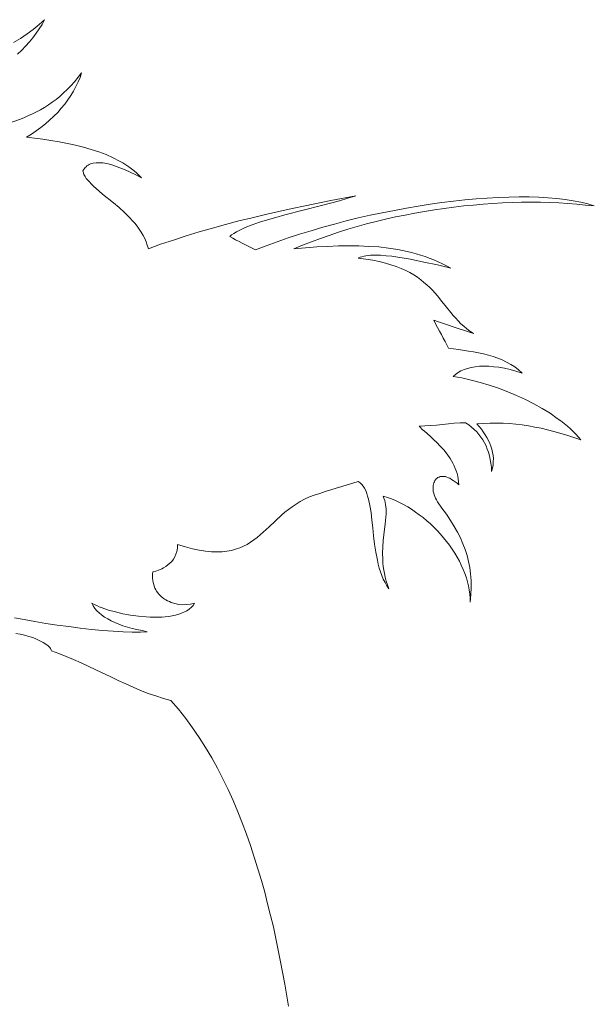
# Model space of a CAD drawing. Header units: millimetres. Extents: x 100.4 to 113.7, y 151.6 to 169.4.
# Tile 15 of 50: x 108.477 to 108.77, y 152.791 to 153.293. Entities that reach past the tile are written whole.
import ezdxf

# ---------------------------------------------------------------- set-up
doc = ezdxf.new("R2010")
doc.units = ezdxf.units.MM

msp = doc.modelspace()

# ---------------------------------------------------------------- linework, layer by layer
at = {"color": 7, "lineweight": 0}
for points in [[(108.47401, 153.28119), (108.47758, 153.28335), (108.48093, 153.28562), (108.48406, 153.28789), (108.48709, 153.29038), (108.4899, 153.29286), (108.4886, 153.29049), (108.48709, 153.28822), (108.48558, 153.28595), (108.48396, 153.28368), (108.48212, 153.28152), (108.48017, 153.27936), (108.47823, 153.2773), (108.47607, 153.27525)], [(108.47326, 153.24067), (108.47758, 153.24218), (108.47963, 153.24304), (108.48169, 153.24391), (108.48374, 153.24488), (108.48579, 153.24585), (108.48785, 153.24693), (108.48979, 153.24812), (108.49184, 153.24942), (108.49379, 153.25072), (108.49574, 153.25223), (108.49768, 153.25374), (108.49952, 153.25547), (108.50146, 153.2572), (108.5033, 153.25915), (108.50514, 153.2612), (108.50698, 153.26347), (108.50881, 153.26574), (108.50806, 153.26336), (108.50708, 153.26109), (108.50589, 153.25871), (108.50471, 153.25644), (108.5033, 153.25417), (108.50179, 153.2519), (108.50017, 153.24974), (108.49844, 153.24769), (108.4966, 153.24553), (108.49455, 153.24358), (108.49249, 153.24164), (108.49033, 153.23969), (108.48806, 153.23786), (108.48568, 153.23613), (108.4832, 153.23451), (108.48061, 153.23299), (108.48482, 153.23245), (108.48893, 153.23191), (108.49314, 153.23126), (108.49736, 153.23061), (108.50157, 153.22975), (108.50568, 153.22889), (108.50968, 153.2278), (108.51368, 153.22672), (108.51757, 153.22543), (108.52124, 153.22402), (108.52481, 153.2224), (108.52816, 153.22067), (108.52978, 153.21981), (108.5314, 153.21883), (108.5328, 153.21786), (108.53432, 153.21678), (108.53561, 153.2157), (108.53702, 153.21462), (108.53821, 153.21343), (108.5394, 153.21224), (108.53648, 153.21376), (108.53356, 153.21516), (108.53097, 153.21635), (108.52837, 153.21732), (108.526, 153.21819), (108.52373, 153.21894), (108.52167, 153.21948), (108.51962, 153.21981), (108.51789, 153.21992), (108.51616, 153.21992), (108.51465, 153.2197), (108.51335, 153.21927), (108.5127, 153.21894), (108.51205, 153.21862), (108.51151, 153.21829), (108.51108, 153.21786), (108.51054, 153.21743), (108.51022, 153.21689), (108.50978, 153.21624), (108.50946, 153.2157), (108.50968, 153.21473), (108.51, 153.21386), (108.51054, 153.21289), (108.51119, 153.21192), (108.51195, 153.21105), (108.51281, 153.21008), (108.51368, 153.20911), (108.51476, 153.20814), (108.51951, 153.20392), (108.52502, 153.19949), (108.52794, 153.19711), (108.53075, 153.19452), (108.53205, 153.19322), (108.53334, 153.19182), (108.53464, 153.19041), (108.53594, 153.18901), (108.53713, 153.1876), (108.53821, 153.18598), (108.53918, 153.18447), (108.54015, 153.18285), (108.54102, 153.18123), (108.54177, 153.1795), (108.54231, 153.17777), (108.54286, 153.17593), (108.54912, 153.17831), (108.55561, 153.18047), (108.5622, 153.18263), (108.56879, 153.18458), (108.57549, 153.18652), (108.58219, 153.18836), (108.589, 153.1902), (108.59581, 153.19182), (108.60262, 153.19344), (108.60943, 153.19495), (108.61613, 153.19646), (108.62283, 153.19787), (108.63601, 153.20057), (108.64877, 153.20306), (108.64466, 153.20176), (108.64034, 153.20046), (108.6358, 153.19927), (108.63115, 153.19808), (108.62175, 153.19571), (108.61245, 153.19333), (108.60791, 153.19203), (108.6037, 153.19084), (108.59959, 153.18955), (108.59581, 153.18814), (108.59224, 153.18685), (108.58922, 153.18533), (108.58781, 153.18458), (108.58652, 153.18382), (108.58533, 153.18306), (108.58435, 153.18231), (108.58587, 153.18144), (108.58738, 153.18058), (108.58911, 153.17971), (108.59073, 153.17885), (108.59235, 153.17798), (108.59408, 153.17712), (108.59581, 153.17625), (108.59754, 153.17539), (108.60294, 153.17744), (108.60856, 153.1795), (108.61418, 153.18155), (108.61991, 153.18339), (108.62585, 153.18522), (108.6318, 153.18695), (108.63774, 153.18857), (108.64379, 153.1902), (108.64995, 153.19171), (108.65601, 153.19311), (108.66217, 153.19441), (108.66833, 153.1956), (108.67449, 153.19679), (108.68054, 153.19776), (108.68659, 153.19873), (108.69254, 153.1996), (108.69848, 153.20025), (108.70432, 153.20089), (108.71015, 153.20144), (108.71577, 153.20187), (108.72128, 153.20219), (108.72669, 153.2023), (108.73198, 153.20241), (108.73706, 153.20241), (108.74192, 153.2023), (108.74668, 153.20198), (108.75122, 153.20165), (108.75554, 153.20111), (108.75954, 153.20046), (108.76343, 153.19971), (108.767, 153.19884), (108.77035, 153.19787), (108.76592, 153.1983), (108.76149, 153.19873), (108.75684, 153.19906), (108.7523, 153.19938), (108.74765, 153.1996), (108.7429, 153.19971), (108.73814, 153.19971), (108.73328, 153.19971), (108.72842, 153.1996), (108.72355, 153.19938), (108.71858, 153.19906), (108.71372, 153.19873), (108.70875, 153.1983), (108.70377, 153.19787), (108.6987, 153.19722), (108.69372, 153.19657), (108.68875, 153.19582), (108.68378, 153.19506), (108.67881, 153.19419), (108.67384, 153.19322), (108.66887, 153.19225), (108.6639, 153.19106), (108.65903, 153.18987), (108.65417, 153.18868), (108.64941, 153.18739), (108.64455, 153.18598), (108.6399, 153.18447), (108.63515, 153.18285), (108.63061, 153.18123), (108.62607, 153.1796), (108.62153, 153.17777), (108.6171, 153.17593), (108.62304, 153.17647), (108.62877, 153.1769), (108.63428, 153.17723), (108.6398, 153.17744), (108.64509, 153.17744), (108.65028, 153.17744), (108.65536, 153.17723), (108.66044, 153.1769), (108.6653, 153.17636), (108.67006, 153.17561), (108.67243, 153.17507), (108.67481, 153.17463), (108.67708, 153.17409), (108.67946, 153.17344), (108.68173, 153.17269), (108.684, 153.17204), (108.68616, 153.17117), (108.68843, 153.17031), (108.6907, 153.16934), (108.69286, 153.16836), (108.69502, 153.16728), (108.69718, 153.1661), (108.69027, 153.16772), (108.68335, 153.16923), (108.67654, 153.17063), (108.67016, 153.17172), (108.66703, 153.17215), (108.66411, 153.17247), (108.6613, 153.17269), (108.6586, 153.1728), (108.65611, 153.17269), (108.65385, 153.17247), (108.65287, 153.17226), (108.65179, 153.17193), (108.65082, 153.17172), (108.64995, 153.17128), (108.65374, 153.17074), (108.6573, 153.1702), (108.66065, 153.16945), (108.66379, 153.16869), (108.6666, 153.16782), (108.6693, 153.16696), (108.67179, 153.16599), (108.67416, 153.16491), (108.67632, 153.16383), (108.67827, 153.16264), (108.68011, 153.16145), (108.68184, 153.16015), (108.68346, 153.15885), (108.68497, 153.15756), (108.68638, 153.15626), (108.68778, 153.15486), (108.69027, 153.15205), (108.69264, 153.14913), (108.69491, 153.14621), (108.69718, 153.1434), (108.69837, 153.142), (108.69967, 153.14059), (108.70096, 153.13919), (108.70226, 153.13778), (108.70377, 153.13648), (108.70529, 153.13519), (108.70691, 153.134), (108.70875, 153.1327), (108.70615, 153.13357), (108.70356, 153.13443), (108.70096, 153.13529), (108.69837, 153.13616), (108.69589, 153.13702), (108.6934, 153.13789), (108.69091, 153.13875), (108.68854, 153.13962), (108.6894, 153.13778), (108.69037, 153.13584), (108.69135, 153.134), (108.69232, 153.13227), (108.69329, 153.13043), (108.69426, 153.1287), (108.69513, 153.12697), (108.69599, 153.12524), (108.70107, 153.1246), (108.70615, 153.12384), (108.70875, 153.12341), (108.71123, 153.12287), (108.71383, 153.12233), (108.71631, 153.12168), (108.71869, 153.12103), (108.72107, 153.12016), (108.72334, 153.1193), (108.72561, 153.11822), (108.72777, 153.11703), (108.72982, 153.11573), (108.73166, 153.11422), (108.73349, 153.1126), (108.73036, 153.11357), (108.72744, 153.11444), (108.72452, 153.11509), (108.72171, 153.11552), (108.71912, 153.11584), (108.71653, 153.11606), (108.71415, 153.11617), (108.71177, 153.11606), (108.70961, 153.11584), (108.70756, 153.11541), (108.70572, 153.11498), (108.70388, 153.11433), (108.70226, 153.11368), (108.70086, 153.11282), (108.69945, 153.11184), (108.69837, 153.11087), (108.7028, 153.11011), (108.70745, 153.10903), (108.7121, 153.10784), (108.71674, 153.10644), (108.7215, 153.10482), (108.72615, 153.10309), (108.73068, 153.10114), (108.73522, 153.09909), (108.73955, 153.09682), (108.74376, 153.09444), (108.74776, 153.09207), (108.75143, 153.08947), (108.75327, 153.08818), (108.755, 153.08688), (108.75662, 153.08547), (108.75814, 153.08418), (108.75954, 153.08277), (108.76094, 153.08137), (108.76224, 153.07996), (108.76343, 153.07856), (108.75641, 153.08083), (108.74971, 153.08277), (108.74646, 153.08364), (108.74322, 153.08439), (108.73998, 153.08504), (108.73674, 153.08569), (108.73349, 153.08612), (108.73025, 153.08655), (108.72712, 153.08688), (108.72388, 153.08699), (108.72053, 153.08709), (108.71728, 153.08709), (108.71383, 153.08688), (108.71048, 153.08666), (108.71156, 153.08537), (108.71274, 153.08396), (108.71372, 153.08256), (108.71469, 153.08115), (108.71555, 153.07975), (108.71631, 153.07823), (108.71707, 153.07672), (108.71761, 153.07521), (108.71815, 153.07369), (108.71847, 153.07207), (108.7188, 153.07056), (108.7189, 153.06894), (108.7188, 153.06732), (108.71869, 153.0657), (108.71836, 153.06408), (108.71793, 153.06245), (108.71782, 153.06462), (108.7175, 153.06656), (108.71728, 153.06851), (108.71685, 153.07034), (108.71631, 153.07218), (108.71577, 153.0738), (108.71512, 153.07542), (108.71437, 153.07704), (108.7135, 153.07845), (108.71253, 153.07985), (108.71145, 153.08126), (108.71037, 153.08256), (108.70907, 153.08374), (108.70767, 153.08504), (108.70626, 153.08612), (108.70464, 153.0872), (108.70183, 153.0872), (108.69891, 153.08699), (108.69589, 153.08666), (108.69286, 153.08634), (108.68983, 153.08601), (108.68692, 153.0858), (108.68389, 153.08558), (108.68108, 153.08547), (108.68162, 153.08483), (108.68259, 153.08385), (108.68378, 153.08288), (108.68508, 153.08169), (108.6867, 153.08029), (108.68832, 153.07877), (108.69005, 153.07715), (108.69178, 153.07531), (108.69351, 153.07337), (108.69524, 153.07121), (108.69675, 153.06894), (108.69815, 153.06656), (108.6988, 153.06526), (108.69934, 153.06397), (108.69988, 153.06267), (108.70032, 153.06137), (108.70064, 153.05997), (108.70096, 153.05856), (108.70107, 153.05705), (108.70118, 153.05554), (108.70032, 153.0564), (108.69934, 153.05716), (108.69837, 153.05781), (108.69751, 153.05835), (108.69664, 153.05889), (108.69589, 153.05921), (108.69513, 153.05954), (108.69437, 153.05975), (108.69362, 153.05986), (108.69297, 153.05986), (108.69232, 153.05986), (108.69167, 153.05975), (108.69113, 153.05954), (108.69059, 153.05932), (108.69016, 153.059), (108.68973, 153.05856), (108.68929, 153.05813), (108.68897, 153.0577), (108.68875, 153.05716), (108.68843, 153.05651), (108.68832, 153.05586), (108.68821, 153.05521), (108.6881, 153.05456), (108.6881, 153.05381), (108.6881, 153.05294), (108.68821, 153.05219), (108.68843, 153.05132), (108.68864, 153.05046), (108.68897, 153.04959), (108.68929, 153.04873), (108.68983, 153.04786), (108.69027, 153.04689), (108.69264, 153.04365), (108.69491, 153.04052), (108.69697, 153.03738), (108.6988, 153.03436), (108.70053, 153.03144), (108.70205, 153.02852), (108.70334, 153.02549), (108.70442, 153.02258), (108.7054, 153.01955), (108.70615, 153.01652), (108.7068, 153.01339), (108.70723, 153.01015), (108.70745, 153.0068), (108.70745, 153.00323), (108.70734, 152.99956), (108.70702, 152.99567), (108.70702, 152.99772), (108.7068, 152.99977), (108.70658, 153.00193), (108.70615, 153.00399), (108.70561, 153.00615), (108.70507, 153.0082), (108.70432, 153.01036), (108.70345, 153.01242), (108.70248, 153.01458), (108.70151, 153.01663), (108.70032, 153.01868), (108.69913, 153.02074), (108.69783, 153.02279), (108.69643, 153.02474), (108.69502, 153.02668), (108.6934, 153.02852), (108.69189, 153.03046), (108.69016, 153.03219), (108.68843, 153.03392), (108.6867, 153.03565), (108.68486, 153.03727), (108.68302, 153.03889), (108.68108, 153.0403), (108.67913, 153.0417), (108.67708, 153.04311), (108.67514, 153.0443), (108.67308, 153.04549), (108.67103, 153.04657), (108.66898, 153.04754), (108.66681, 153.0484), (108.66476, 153.04916), (108.6626, 153.04981), (108.66303, 153.04873), (108.66346, 153.04765), (108.66368, 153.04657), (108.6639, 153.04549), (108.66411, 153.04322), (108.66411, 153.04084), (108.66368, 153.03565), (108.66303, 153.03003), (108.66271, 153.02711), (108.66238, 153.02398), (108.66227, 153.02074), (108.66238, 153.01739), (108.66249, 153.01566), (108.66271, 153.01393), (108.66292, 153.01209), (108.66325, 153.01026), (108.66368, 153.00842), (108.66422, 153.00647), (108.66476, 153.00453), (108.66552, 153.00258), (108.66444, 153.0041), (108.66357, 153.00582), (108.66271, 153.00745), (108.66195, 153.00928), (108.6613, 153.01112), (108.66065, 153.01307), (108.66011, 153.01501), (108.65968, 153.01706), (108.65892, 153.02117), (108.65828, 153.02528), (108.65774, 153.02949), (108.6573, 153.0336), (108.65687, 153.0376), (108.65644, 153.04149), (108.6559, 153.04505), (108.65514, 153.0483), (108.65471, 153.04981), (108.65428, 153.05121), (108.65374, 153.05262), (108.65309, 153.05381), (108.65244, 153.05489), (108.65168, 153.05575), (108.65093, 153.05662), (108.64995, 153.05727), (108.64714, 153.0564), (108.64433, 153.05554), (108.64153, 153.05467), (108.63872, 153.05381), (108.63591, 153.05294), (108.6331, 153.05208), (108.63029, 153.05121), (108.62748, 153.05035), (108.62499, 153.04938), (108.6225, 153.04819), (108.62034, 153.047), (108.61818, 153.0457), (108.61613, 153.04441), (108.61429, 153.043), (108.61245, 153.0416), (108.61083, 153.04008), (108.60446, 153.03414), (108.5983, 153.02863), (108.59668, 153.02744), (108.59495, 153.02625), (108.59322, 153.02517), (108.59138, 153.0242), (108.58943, 153.02344), (108.58738, 153.02268), (108.58522, 153.02214), (108.58295, 153.02171), (108.58046, 153.02139), (108.57787, 153.02139), (108.57506, 153.02139), (108.57203, 153.02171), (108.56879, 153.02225), (108.56544, 153.0229), (108.56177, 153.02387), (108.55777, 153.02506), (108.55766, 153.02322), (108.55744, 153.0216), (108.5569, 153.0202), (108.55636, 153.01879), (108.55561, 153.0176), (108.55474, 153.01652), (108.55377, 153.01555), (108.5528, 153.01469), (108.55172, 153.01393), (108.55064, 153.01328), (108.54966, 153.01274), (108.54858, 153.0122), (108.54664, 153.01155), (108.54512, 153.01123), (108.54502, 153.01004), (108.54502, 153.00896), (108.54502, 153.00777), (108.54512, 153.0068), (108.54523, 153.00572), (108.54556, 153.00474), (108.54588, 153.00388), (108.54621, 153.00291), (108.54664, 153.00204), (108.54707, 153.00129), (108.54761, 153.00053), (108.54826, 152.99977), (108.54891, 152.99912), (108.54956, 152.99848), (108.55031, 152.99783), (108.55107, 152.99729), (108.55183, 152.99685), (108.55269, 152.99631), (108.55355, 152.99599), (108.55442, 152.99556), (108.55636, 152.99502), (108.55831, 152.99458), (108.56025, 152.99437), (108.56231, 152.99448), (108.56436, 152.99469), (108.56641, 152.99513), (108.56566, 152.99404), (108.56479, 152.99307), (108.56371, 152.9921), (108.56252, 152.99134), (108.56123, 152.99069), (108.55982, 152.99005), (108.55831, 152.98951), (108.55669, 152.98907), (108.55507, 152.98875), (108.55334, 152.98842), (108.5515, 152.98821), (108.54966, 152.9881), (108.54772, 152.98799), (108.54577, 152.98799), (108.54372, 152.9881), (108.54177, 152.98821), (108.53778, 152.98853), (108.53367, 152.98907), (108.52978, 152.98983), (108.526, 152.99069), (108.52254, 152.99167), (108.5193, 152.99275), (108.51778, 152.99329), (108.51649, 152.99394), (108.51519, 152.99448), (108.514, 152.99513), (108.51465, 152.99383), (108.51551, 152.99253), (108.51649, 152.99134), (108.51767, 152.99026), (108.51897, 152.98918), (108.52048, 152.9881), (108.52211, 152.98713), (108.52383, 152.98616), (108.52578, 152.98529), (108.52772, 152.98443), (108.52989, 152.98367), (108.53216, 152.98291), (108.53453, 152.98226), (108.53702, 152.98172), (108.53961, 152.98118), (108.54231, 152.98064), (108.53875, 152.98043), (108.53453, 152.98043), (108.52999, 152.98054), (108.52492, 152.98086), (108.51951, 152.98129), (108.51389, 152.98183), (108.50806, 152.98248), (108.50222, 152.98324), (108.49638, 152.98399), (108.49055, 152.98486), (108.48493, 152.98583), (108.47952, 152.9868), (108.47455, 152.98767)], [(108.47531, 152.97967), (108.47747, 152.97935), (108.47963, 152.97891), (108.48179, 152.97827), (108.48385, 152.97762), (108.48579, 152.97686), (108.48752, 152.976), (108.48914, 152.97513), (108.49055, 152.97427), (108.49174, 152.9734), (108.4926, 152.97254), (108.49293, 152.97211), (108.49314, 152.97167), (108.49325, 152.97124), (108.49336, 152.97092), (108.49714, 152.96951), (108.50092, 152.968), (108.50471, 152.96649), (108.50849, 152.96476), (108.51605, 152.96119), (108.52362, 152.95762), (108.5274, 152.95579), (108.53129, 152.95406), (108.53507, 152.95233), (108.53886, 152.95071), (108.54275, 152.94919), (108.54664, 152.9479), (108.55053, 152.9466), (108.55431, 152.94552), (108.5582, 152.94109), (108.56188, 152.93633), (108.56544, 152.93158), (108.56879, 152.92661), (108.57203, 152.92153), (108.57517, 152.91634), (108.57809, 152.91104), (108.5809, 152.90564), (108.58349, 152.90013), (108.58608, 152.89451), (108.58846, 152.88878), (108.59073, 152.88305), (108.59289, 152.87733), (108.59495, 152.87149), (108.59689, 152.86555), (108.59873, 152.85971), (108.60057, 152.85377), (108.60219, 152.84782), (108.6037, 152.84188), (108.60521, 152.83583), (108.60662, 152.82999), (108.60791, 152.82405), (108.6091, 152.8181), (108.61029, 152.81227), (108.61245, 152.80081), (108.6144, 152.78957)]]:
    msp.add_lwpolyline(points, dxfattribs=at)

doc.saveas('drawing.dxf')
